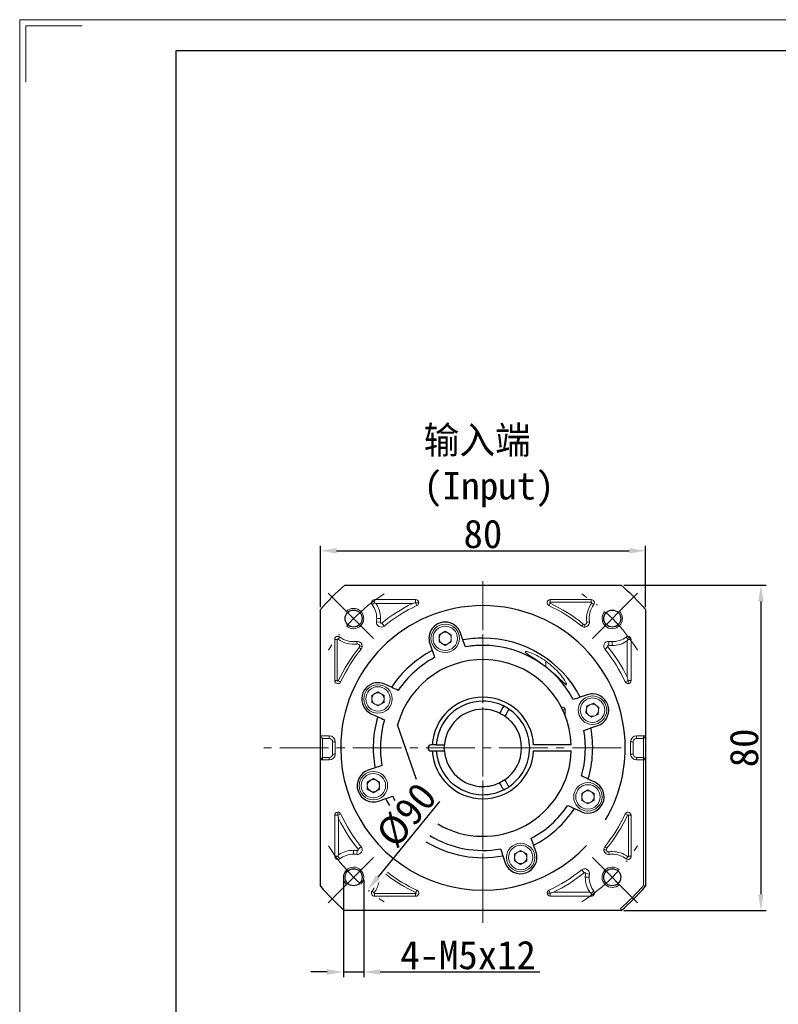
# Model space of a CAD drawing. Header units: millimetres. Extents: x 7380 to 8025, y -922 to -466.
# Tile 2 of 6: x 7380 to 7567, y -708 to -466. Entities that reach past the tile are written whole.
import ezdxf

# ---------------------------------------------------------------- set-up
doc = ezdxf.new("R2010")
doc.units = ezdxf.units.MM
doc.header["$PDSIZE"] = -5
doc.linetypes.add('ACAD_ISO10W100', pattern=[18, 12, -3, 0, -3])
doc.linetypes.add('点画线', pattern=[18, 12, -2, 2, -2])
doc.layers.get('0').update_dxf_attribs({"lineweight": 18})
doc.layers.get('Defpoints').update_dxf_attribs({"lineweight": 18})
for name, color, linetype, lineweight in [('7中心线层', 7, '点画线', 18), ('中心线层', 7, 'ACAD_ISO10W100', 0), ('图框_外框线', 7, 'Continuous', 18), ('尺寸线', 7, 'Continuous', 25), ('尺寸线层', 3, 'Continuous', 18), ('粗实线', 7, 'Continuous', 40)]:
    doc.layers.add(name, color=color, linetype=linetype, lineweight=lineweight)
doc.styles.add('工程字', font='txt')
doc.dimstyles.new('ISO-25', dxfattribs={"dimtxt": 7, "dimasz": 4, "dimexe": 1.25, "dimexo": 0.625, "dimtad": 1, "dimtxsty": '工程字', "dimcen": 2, "dimdle": 8, "dimadec": 0, "dimazin": 0, "dimtfac": 1, "dimtmove": 0, "dimatfit": 3, "dimfxl": 1, "dimarcsym": 0})

# ---------------------------------------------------------------- blocks, each defined once
blk = doc.blocks.new('*X7')
at = {"layer": 'Defpoints', "color": 0}
for p in [(7533.87, -596.64), (7453.87, -611.11), (7533.87, -611.11)]:
    blk.add_point(p, dxfattribs=at)
at = {"layer": '尺寸线层', "color": 0, "lineweight": -2}
for p, q in [((7453.87, -610.49), (7453.87, -595.39)), ((7533.87, -610.49), (7533.87, -595.39)), ((7457.87, -596.64), (7529.87, -596.64))]:
    blk.add_line(p, q, dxfattribs=at)
at = {"layer": '尺寸线层', "color": 0}
for points in [[(7457.87, -595.97), (7457.87, -597.31), (7453.87, -596.64)], [(7529.87, -597.31), (7529.87, -595.97), (7533.87, -596.64)]]:
    blk.add_solid(points, dxfattribs=at)
at = {"layer": '尺寸线层', "color": 0, "insert": (7493.87, -592.52), "char_height": 7, "attachment_point": 5, "style": '工程字'}
blk.add_mtext('\\A1;80', dxfattribs=at)
blk = doc.blocks.new('*X8')
at = {"layer": 'Defpoints', "color": 0}
for p in [(7527.88, -605.12), (7527.88, -685.12), (7562.27, -685.12)]:
    blk.add_point(p, dxfattribs=at)
at = {"layer": '尺寸线层', "color": 0, "lineweight": -2}
for p, q in [((7528.5, -605.12), (7563.52, -605.12)), ((7562.27, -609.12), (7562.27, -681.12)), ((7528.5, -685.12), (7563.52, -685.12))]:
    blk.add_line(p, q, dxfattribs=at)
at = {"layer": '尺寸线层', "color": 0}
for points in [[(7562.93, -609.12), (7561.6, -609.12), (7562.27, -605.12)], [(7561.6, -681.12), (7562.93, -681.12), (7562.27, -685.12)]]:
    blk.add_solid(points, dxfattribs=at)
at = {"layer": '尺寸线层', "color": 0, "insert": (7558.14, -645.12), "char_height": 7, "attachment_point": 5, "rotation": 90, "style": '工程字'}
blk.add_mtext('\\A1;80', dxfattribs=at)
blk = doc.blocks.new('*X9')
at = {"layer": 'Defpoints', "color": 0}
for p in [(7522.27, -610.2), (7465.48, -680.03)]:
    blk.add_point(p, dxfattribs=at)
at = {"layer": '尺寸线层', "color": 0, "lineweight": -2}
blk.add_line((7483.18, -658.27), (7468.01, -676.93), dxfattribs=at)
at = {"layer": '尺寸线层', "color": 0}
blk.add_solid([(7467.49, -676.5), (7468.52, -677.35), (7465.48, -680.03)], dxfattribs=at)
at = {"layer": '尺寸线层', "color": 0, "insert": (7475.1, -661.66), "char_height": 7, "attachment_point": 5, "rotation": 50.8805, "style": '工程字'}
blk.add_mtext('\\A1;%%C90', dxfattribs=at)
blk = doc.blocks.new('*X36')
at = {"layer": 'Defpoints', "color": 0}
for p in [(7459.55, -676.94), (7464.55, -676.94), (7464.55, -700.22)]:
    blk.add_point(p, dxfattribs=at)
at = {"layer": '尺寸线层', "color": 0, "lineweight": -2}
for p, q in [((7459.55, -677.56), (7459.55, -701.47)), ((7464.55, -677.56), (7464.55, -701.47)), ((7455.55, -700.22), (7451.55, -700.22)), ((7459.55, -700.22), (7464.55, -700.22)), ((7468.55, -700.22), (7507.87, -700.22))]:
    blk.add_line(p, q, dxfattribs=at)
at = {"layer": '尺寸线层', "color": 0}
for points in [[(7455.55, -700.89), (7455.55, -699.56), (7459.55, -700.22)], [(7468.55, -699.56), (7468.55, -700.89), (7464.55, -700.22)]]:
    blk.add_solid(points, dxfattribs=at)
at = {"layer": '尺寸线层', "color": 0, "insert": (7490.21, -696.1), "char_height": 7, "attachment_point": 5, "style": '工程字'}
blk.add_mtext('\\A1;4-M5x12', dxfattribs=at)

msp = doc.modelspace()

# ---------------------------------------------------------------- linework, layer by layer
for p, q in [((7466.9429, -618.1855), (7455.8085, -607.0511)), ((7520.8049, -618.1855), (7531.9393, -607.0511)), ((7467.2112, -609.4165), (7466.598, -609.8779)), ((7477.314, -608.649), (7467.2112, -608.649)), ((7467.2112, -609.4165), (7467.2112, -608.649)), ((7467.5628, -609.5979), (7476.5112, -609.5979)), ((7477.314, -609.4165), (7477.314, -608.649)), ((7477.314, -609.4165), (7478.0814, -609.4165)), ((7477.314, -609.4165), (7477.6369, -610.1127)), ((7510.3778, -609.5374), (7510.111, -610.1127)), ((7520.5366, -608.649), (7510.4339, -608.649)), ((7510.4339, -609.2832), (7510.4339, -608.649)), ((7510.4339, -609.2832), (7520.5366, -609.2832)), ((7520.5366, -609.2832), (7520.5366, -608.649)), ((7520.6431, -609.4966), (7521.1499, -609.8779)), ((7468.6273, -614.202), (7467.6873, -614.0726)), ((7467.7405, -613.2967), (7468.6894, -613.2967)), ((7468.9815, -614.4017), (7469.5789, -615.1389)), ((7518.5683, -614.6461), (7518.1689, -615.1389)), ((7518.904, -614.7651), (7518.904, -615.3993)), ((7519.4323, -614.1591), (7520.0606, -614.0726)), ((7483.0952, -617.3032), (7484.5952, -616.4372)), ((7483.0952, -619.0352), (7483.0952, -617.3032)), ((7484.5952, -616.4372), (7486.0952, -617.3032)), ((7486.0952, -617.3032), (7486.0952, -619.0352)), ((7457.4065, -618.4538), (7457.4065, -628.5565)), ((7458.0407, -618.4538), (7457.4065, -618.4538)), ((7458.0407, -628.5565), (7458.0407, -618.4538)), ((7458.254, -618.3473), (7458.6354, -617.8405)), ((7462.9165, -619.5581), (7462.83, -618.9299)), ((7484.5952, -619.9013), (7483.0952, -619.0352)), ((7486.0952, -619.0352), (7484.5952, -619.9013)), ((7493.8739, -619.9003), (7493.8739, -618.1165)), ((7524.7884, -619.8699), (7524.9179, -618.9299)), ((7525.6937, -618.983), (7525.6937, -619.9319)), ((7529.5739, -618.4538), (7529.1125, -617.8405)), ((7529.3925, -618.8054), (7529.3925, -627.7538)), ((7529.5739, -618.4538), (7530.3414, -618.4538)), ((7530.3414, -628.5565), (7530.3414, -618.4538)), ((7463.4036, -620.4222), (7463.8963, -620.8215)), ((7463.5226, -620.0864), (7464.1568, -620.0864)), ((7493.8739, -620.6165), (7493.8739, -622.1165)), ((7524.5887, -620.224), (7523.8516, -620.8215)), ((7509.3739, -625.1718), (7509.3739, -623.7924)), ((7458.0407, -628.5565), (7457.4065, -628.5565)), ((7458.2948, -628.6126), (7458.8701, -628.8795)), ((7529.5739, -628.5565), (7528.8777, -628.8795)), ((7529.5739, -628.5565), (7530.3414, -628.5565)), ((7529.5739, -628.5565), (7529.5739, -629.324)), ((7466.5442, -632.2059), (7468.0442, -631.3398)), ((7468.0442, -631.3398), (7469.5442, -632.2059)), ((7466.5442, -633.9379), (7466.5442, -632.2059)), ((7468.0442, -634.8039), (7466.5442, -633.9379)), ((7469.5442, -633.9379), (7468.0442, -634.8039)), ((7469.5442, -632.2059), (7469.5442, -633.9379)), ((7519.448, -634.7822), (7521.0488, -634.1208)), ((7521.0488, -634.1208), (7522.422, -635.1764)), ((7513.1888, -635.1165), (7513.4989, -635.1165)), ((7513.4998, -635.7415), (7514.1239, -635.7415)), ((7514.1239, -637.1793), (7514.1239, -635.7415)), ((7519.2204, -636.4992), (7519.448, -634.7822)), ((7520.5936, -637.5548), (7519.2204, -636.4992)), ((7522.1944, -636.8935), (7520.5936, -637.5548)), ((7522.422, -635.1764), (7522.1944, -636.8935)), ((7454.3739, -642.1502), (7453.8739, -642.1502)), ((7454.3739, -642.7938), (7453.8739, -642.295)), ((7454.3739, -642.1502), (7456.0739, -642.1502)), ((7454.3739, -642.7938), (7454.3739, -643.2925)), ((7454.3739, -642.7938), (7456.0739, -642.7938)), ((7454.3739, -643.2925), (7454.3739, -646.9405)), ((7456.0739, -642.649), (7456.0739, -642.1502)), ((7456.0739, -642.7938), (7456.0739, -642.649)), ((7456.8967, -643.6165), (7456.8967, -646.6165)), ((7456.8967, -643.6165), (7457.0414, -643.6165)), ((7457.0414, -643.6165), (7457.5402, -643.6165)), ((7457.5402, -643.6165), (7457.5402, -646.6165)), ((7530.2077, -646.6165), (7530.2077, -643.6165)), ((7530.7065, -643.6165), (7530.2077, -643.6165)), ((7530.8512, -643.6165), (7530.7065, -643.6165)), ((7530.8512, -646.6165), (7530.8512, -643.6165)), ((7531.6739, -642.1502), (7533.3739, -642.1502)), ((7531.6739, -642.649), (7531.6739, -642.1502)), ((7531.6739, -642.7938), (7531.6739, -642.649)), ((7531.6739, -642.7938), (7533.3739, -642.7938)), ((7533.3739, -642.1502), (7533.8739, -642.1502)), ((7533.3739, -642.649), (7533.3739, -642.1502)), ((7533.3739, -642.7938), (7533.8739, -642.295)), ((7533.3739, -642.7938), (7533.3739, -642.649)), ((7533.3739, -643.2925), (7533.3739, -642.7938)), ((7533.3739, -646.9405), (7533.3739, -643.2925)), ((7454.3739, -647.4392), (7453.8739, -647.938)), ((7454.3739, -648.0828), (7453.8739, -648.0828)), ((7454.3739, -646.9405), (7454.3739, -647.4392)), ((7456.0739, -647.4392), (7454.3739, -647.4392)), ((7454.3739, -647.4392), (7454.3739, -647.584)), ((7454.3739, -647.584), (7454.3739, -648.0828)), ((7456.0739, -648.0828), (7454.3739, -648.0828)), ((7456.0739, -647.4392), (7456.0739, -647.584)), ((7456.0739, -647.584), (7456.0739, -648.0828)), ((7456.8967, -646.6165), (7457.0414, -646.6165)), ((7457.0414, -646.6165), (7457.5402, -646.6165)), ((7530.7065, -646.6165), (7530.2077, -646.6165)), ((7530.8512, -646.6165), (7530.7065, -646.6165)), ((7531.6739, -647.4392), (7531.6739, -647.584)), ((7533.3739, -647.4392), (7531.6739, -647.4392)), ((7531.6739, -647.584), (7531.6739, -648.0828)), ((7533.3739, -648.0828), (7531.6739, -648.0828)), ((7533.3739, -647.4392), (7533.3739, -646.9405)), ((7533.3739, -647.4392), (7533.8739, -647.938)), ((7533.3739, -647.584), (7533.3739, -647.4392)), ((7533.3739, -648.0828), (7533.3739, -647.584)), ((7533.3739, -678.9359), (7533.3739, -648.0828)), ((7533.3739, -648.0828), (7533.8739, -648.0828)), ((7465.4267, -653.5292), (7466.9267, -652.6631)), ((7465.4267, -655.2612), (7465.4267, -653.5292)), ((7466.9267, -652.6631), (7468.4267, -653.5292)), ((7468.4267, -653.5292), (7468.4267, -655.2612)), ((7466.9267, -656.1272), (7465.4267, -655.2612)), ((7468.4267, -655.2612), (7466.9267, -656.1272)), ((7518.2037, -656.2951), (7519.7037, -655.4291)), ((7519.7037, -655.4291), (7521.2037, -656.2951)), ((7518.2037, -658.0271), (7518.2037, -656.2951)), ((7519.7037, -658.8932), (7518.2037, -658.0271)), ((7521.2037, -658.0271), (7519.7037, -658.8932)), ((7521.2037, -656.2951), (7521.2037, -658.0271)), ((7458.1739, -661.6765), (7458.1739, -660.909)), ((7457.4065, -661.6765), (7457.4065, -671.7792)), ((7458.1739, -661.6765), (7457.4065, -661.6765)), ((7458.1739, -661.6765), (7458.8701, -661.3535)), ((7458.3553, -671.4276), (7458.3553, -662.4792)), ((7529.453, -661.6204), (7528.8777, -661.3535)), ((7529.7072, -661.6765), (7530.3414, -661.6765)), ((7529.7072, -661.6765), (7529.7072, -671.7792)), ((7530.3414, -671.7792), (7530.3414, -661.6765)), ((7493.8739, -669.6165), (7493.8739, -668.1165)), ((7462.0541, -671.25), (7462.0541, -670.3011)), ((7462.9595, -670.3631), (7462.83, -671.3031)), ((7463.1591, -670.009), (7463.8963, -669.4115)), ((7501.6526, -671.1978), (7503.1526, -670.3317)), ((7503.1526, -670.3317), (7504.6526, -671.1978)), ((7524.2253, -670.1466), (7523.5911, -670.1466)), ((7524.3443, -669.8108), (7523.8516, -669.4115)), ((7524.8313, -670.6749), (7524.9179, -671.3031)), ((7466.9429, -672.0475), (7455.8085, -683.1819)), ((7458.1739, -671.7792), (7457.4065, -671.7792)), ((7458.1739, -671.7792), (7458.6354, -672.3925)), ((7501.6526, -672.9298), (7501.6526, -671.1978)), ((7503.1526, -673.7958), (7501.6526, -672.9298)), ((7504.6526, -672.9298), (7503.1526, -673.7958)), ((7504.6526, -671.1978), (7504.6526, -672.9298)), ((7520.8049, -672.0475), (7531.9393, -683.1819)), ((7529.4938, -671.8857), (7529.1125, -672.3925)), ((7529.7072, -671.7792), (7530.3414, -671.7792)), ((7518.7664, -675.8313), (7518.1689, -675.0941)), ((7520.0074, -676.9363), (7519.0585, -676.9363)), ((7519.1206, -676.031), (7520.0606, -676.1604)), ((7467.1048, -680.7364), (7466.598, -680.3551)), ((7477.37, -680.6956), (7477.6369, -680.1203)), ((7510.4339, -680.8165), (7510.111, -680.1203)), ((7520.5366, -680.8165), (7521.1499, -680.3551)), ((7467.2112, -680.9498), (7467.2112, -681.584)), ((7477.314, -680.9498), (7467.2112, -680.9498)), ((7467.2112, -681.584), (7477.314, -681.584)), ((7477.314, -680.9498), (7477.314, -681.584)), ((7510.4339, -680.8165), (7509.6664, -680.8165)), ((7510.4339, -680.8165), (7510.4339, -681.584)), ((7510.4339, -681.584), (7520.5366, -681.584)), ((7520.1851, -680.6351), (7511.2367, -680.6351)), ((7520.5366, -680.8165), (7520.5366, -681.584))]:
    msp.add_line(p, q)
for centre, radius, start, end in [((7467.2112, -609.4165), 0.7675, 90, 216.957666), ((7462.0541, -613.2967), 5.6863, 0, 36.957666), ((7462.0541, -613.2967), 6.6352, 0, 33.879326), ((7493.8739, -645.1165), 39.5352, 116.051014, 129.022628), ((7493.8739, -645.1165), 38.5863, 114.884934, 129.022628), ((7477.314, -609.4165), 0.7675, 0, 90), ((7477.314, -609.4165), 0.7675, 294.884935, 360), ((7510.4339, -609.4165), 0.7675, 90, 245.115065), ((7493.8739, -645.1165), 38.5863, 50.977372, 65.115066), ((7493.8739, -645.1165), 39.2206, 50.977372, 65.115066), ((7525.6937, -613.2967), 6.3206, 143.042334, 187.842188), ((7525.6937, -613.2967), 5.6863, 143.042334, 187.842188), ((7520.5366, -609.4165), 0.7675, 323.042334, 90), ((7462.0541, -613.2967), 2.5, 226.591754, 135), ((7525.6937, -613.2967), 2.5, 136.591754, 45), ((7468.8438, -614.2319), 1.1675, 172.157812, 309.022628), ((7462.0541, -613.2967), 5.6863, 352.157812, 360), ((7462.0541, -613.2967), 6.6352, 352.157812, 0), ((7484.5952, -618.1692), 3.5, 90, 270), ((7484.5952, -618.1692), 3.5, 270, 90), ((7518.904, -614.2319), 0.5333, 230.977372, 270), ((7518.904, -614.2319), 1.1675, 270, 7.842188), ((7518.904, -614.2319), 0.5333, 270, 7.842188), ((7484.5952, -618.1692), 3, 90, 270), ((7484.5952, -618.1692), 1.5, 120, 180), ((7484.5952, -618.1692), 1.5, 90, 120), ((7484.5952, -618.1692), 3, 270, 90), ((7484.5952, -618.1692), 1.5, 60, 90), ((7484.5952, -618.1692), 1.5, 0, 60), ((7518.904, -614.2319), 1.1675, 230.977372, 270), ((7458.1739, -618.4538), 0.7675, 90, 180), ((7458.1739, -618.4538), 0.7675, 53.042334, 90), ((7462.0541, -613.2967), 6.3206, 233.042334, 277.842188), ((7462.0541, -613.2967), 5.6863, 233.042334, 277.842188), ((7462.9893, -620.0864), 1.1675, 90, 97.842188), ((7462.9893, -620.0864), 0.5333, 90, 97.842188), ((7462.9893, -620.0864), 1.1675, 0, 90), ((7462.9893, -620.0864), 0.5333, 0, 90), ((7484.5952, -618.1692), 1.5, 180, 240), ((7484.5952, -618.1692), 1.5, 240, 270), ((7484.5952, -618.1692), 1.5, 270, 300), ((7484.5952, -618.1692), 1.5, 300, 360), ((7524.7586, -620.0864), 1.1675, 90, 219.022628), ((7524.7586, -620.0864), 1.1675, 82.157812, 90), ((7525.6937, -613.2967), 6.6352, 262.157812, 270), ((7525.6937, -613.2967), 5.6863, 262.157812, 270), ((7525.6937, -613.2967), 5.6863, 270, 306.957666), ((7525.6937, -613.2967), 6.6352, 270, 303.879326), ((7529.5739, -618.4538), 0.7675, 90, 126.957666), ((7529.5739, -618.4538), 0.7675, 0, 90), ((7493.8739, -645.1165), 39.2206, 140.977372, 155.115066), ((7493.8739, -645.1165), 38.5863, 140.977372, 155.115066), ((7462.9893, -620.0864), 0.5333, 320.977372, 0), ((7462.9893, -620.0864), 1.1675, 320.977372, 0), ((7493.8739, -645.1165), 38.5863, 24.884934, 39.022628), ((7493.8739, -645.1165), 39.5352, 26.051014, 39.022628), ((7458.1739, -628.5565), 0.7675, 180, 335.115065), ((7468.0442, -633.0719), 3.5, 90, 270), ((7468.0442, -633.0719), 3.5, 270, 90), ((7529.5739, -628.5565), 0.7675, 204.884935, 270), ((7529.5739, -628.5565), 0.7675, 270, 0), ((7468.0442, -633.0719), 3, 90, 270), ((7468.0442, -633.0719), 1.5, 120, 180), ((7468.0442, -633.0719), 1.5, 90, 120), ((7468.0442, -633.0719), 3, 270, 90), ((7468.0442, -633.0719), 1.5, 60, 90), ((7468.0442, -633.0719), 1.5, 0, 60), ((7468.0442, -633.0719), 1.5, 180, 240), ((7468.0442, -633.0719), 1.5, 240, 270), ((7468.0442, -633.0719), 1.5, 270, 300), ((7468.0442, -633.0719), 1.5, 300, 0), ((7520.8212, -635.8378), 3.5, 22.448281, 202.448281), ((7520.8212, -635.8378), 3, 22.448281, 202.448281), ((7520.8212, -635.8378), 1.5, 112.448281, 172.448281), ((7520.8212, -635.8378), 1.5, 52.448281, 112.448281), ((7513.4989, -635.7415), 0.625, 0, 90), ((7520.8212, -635.8378), 3.5, 202.448281, 22.448281), ((7520.8212, -635.8378), 3, 202.448281, 22.448281), ((7520.8212, -635.8378), 1.5, 172.448281, 202.448281), ((7520.8212, -635.8378), 1.5, 202.448281, 232.448281), ((7520.8212, -635.8378), 1.5, 292.448281, 352.448281), ((7520.8212, -635.8378), 1.5, 22.448281, 52.448281), ((7520.8212, -635.8378), 1.5, 352.448281, 22.448281), ((7520.8212, -635.8378), 1.5, 232.448281, 292.448281), ((7456.0739, -643.6165), 1.4663, 0, 90), ((7456.0739, -643.6165), 0.8227, 0, 90), ((7531.6739, -643.6165), 1.4663, 90, 180), ((7531.6739, -643.6165), 0.8227, 90, 180), ((7456.0739, -646.6165), 0.8227, 270, 360), ((7456.0739, -646.6165), 1.4663, 270, 360), ((7531.6739, -646.6165), 1.4663, 180, 270), ((7531.6739, -646.6165), 0.8227, 180, 270), ((7466.9267, -654.3952), 3.5, 90, 270), ((7466.9267, -654.3952), 3, 90, 270), ((7466.9267, -654.3952), 3.5, 270, 90), ((7466.9267, -654.3952), 3, 270, 90), ((7466.9267, -654.3952), 1.5, 120, 180), ((7466.9267, -654.3952), 1.5, 90, 120), ((7466.9267, -654.3952), 1.5, 60, 90), ((7466.9267, -654.3952), 1.5, 0, 60), ((7519.7037, -657.1611), 3.5, 90, 270), ((7519.7037, -657.1611), 3.5, 270, 90), ((7466.9267, -654.3952), 1.5, 180, 240), ((7466.9267, -654.3952), 1.5, 240, 270), ((7466.9267, -654.3952), 1.5, 270, 300), ((7466.9267, -654.3952), 1.5, 300, 360), ((7519.7037, -657.1611), 3, 90, 270), ((7519.7037, -657.1611), 1.5, 120, 180), ((7519.7037, -657.1611), 1.5, 90, 120), ((7519.7037, -657.1611), 3, 270, 90), ((7519.7037, -657.1611), 1.5, 60, 90), ((7519.7037, -657.1611), 1.5, 0, 60), ((7519.7037, -657.1611), 1.5, 180, 240), ((7519.7037, -657.1611), 1.5, 240, 270), ((7519.7037, -657.1611), 1.5, 270, 300), ((7519.7037, -657.1611), 1.5, 300, 0), ((7458.1739, -661.6765), 0.7675, 90, 180), ((7458.1739, -661.6765), 0.7675, 24.884935, 90), ((7529.5739, -661.6765), 0.7675, 90, 155.115065), ((7529.5739, -661.6765), 0.7675, 0, 90), ((7493.8739, -645.1165), 39.5352, 206.051014, 219.022628), ((7493.8739, -645.1165), 38.5863, 204.884934, 219.022628), ((7493.8739, -645.1165), 38.5863, 320.977372, 335.115066), ((7493.8739, -645.1165), 39.2206, 320.977372, 335.115066), ((7462.0541, -676.9363), 6.6352, 90, 123.879326), ((7462.0541, -676.9363), 6.6352, 82.157812, 90), ((7462.9893, -670.1466), 1.1675, 262.157812, 39.022628), ((7503.1526, -672.0638), 3.5, 90, 270), ((7503.1526, -672.0638), 3, 90, 270), ((7503.1526, -672.0638), 1.5, 120, 180), ((7503.1526, -672.0638), 1.5, 90, 120), ((7503.1526, -672.0638), 3.5, 270, 90), ((7503.1526, -672.0638), 3, 270, 90), ((7503.1526, -672.0638), 1.5, 60, 90), ((7503.1526, -672.0638), 1.5, 0, 60), ((7524.7586, -670.1466), 1.1675, 140.977372, 180), ((7524.7586, -670.1466), 1.1675, 180, 277.842188), ((7524.7586, -670.1466), 0.5333, 140.977372, 180), ((7524.7586, -670.1466), 0.5333, 180, 270), ((7524.7586, -670.1466), 0.5333, 270, 277.842188), ((7525.6937, -676.9363), 6.3206, 90, 97.842188), ((7525.6937, -676.9363), 6.3206, 53.042334, 90), ((7458.1739, -671.7792), 0.7675, 180, 306.957666), ((7462.0541, -676.9363), 5.6863, 90, 126.957666), ((7462.0541, -676.9363), 5.6863, 82.157812, 90), ((7503.1526, -672.0638), 1.5, 180, 240), ((7503.1526, -672.0638), 1.5, 300, 360), ((7525.6937, -676.9363), 5.6863, 90, 97.842188), ((7525.6937, -676.9363), 5.6863, 53.042334, 90), ((7529.5739, -671.7792), 0.7675, 233.042334, 360), ((7462.0541, -676.9363), 2.5, 316.591754, 225), ((7503.1526, -672.0638), 1.5, 240, 270), ((7503.1526, -672.0638), 1.5, 270, 300), ((7493.8739, -645.1165), 38.5863, 294.884934, 309.022628), ((7518.904, -676.0011), 1.1675, 90, 129.022628), ((7518.904, -676.0011), 1.1675, 352.157812, 90), ((7525.6937, -676.9363), 2.5, 46.591754, 315), ((7493.8739, -645.1165), 39.2206, 232.404245, 245.115066), ((7493.8739, -645.1165), 38.5863, 232.450656, 245.115066), ((7493.8739, -645.1165), 39.5352, 296.051014, 309.022628), ((7525.6937, -676.9363), 6.6352, 172.157812, 180), ((7525.6937, -676.9363), 6.6352, 180, 213.879326), ((7525.6937, -676.9363), 5.6863, 172.157812, 180), ((7525.6937, -676.9363), 5.6863, 180, 216.957666), ((7467.2112, -680.8165), 0.7675, 143.042334, 270), ((7462.0541, -676.9363), 5.6863, 323.042334, 333.218345), ((7462.0541, -676.9363), 6.3206, 323.042334, 348.620522), ((7477.314, -680.8165), 0.7675, 270, 65.115065), ((7510.4339, -680.8165), 0.7675, 114.884935, 180), ((7520.5366, -680.8165), 0.7675, 270, 36.957666), ((7493.8739, -645.1165), 52, 310.569697, 319.430303), ((7510.4339, -680.8165), 0.7675, 180, 270)]:
    msp.add_arc(centre, radius, start, end)
for points in [[(7467.5628, -609.5979), (7467.4493, -609.5374), (7467.3323, -609.4769), (7467.2112, -609.4165)], [(7476.5112, -609.5979), (7476.7731, -609.5373), (7477.0405, -609.4768), (7477.314, -609.4165)], [(7520.5366, -609.2832), (7520.587, -609.3025), (7520.6878, -609.3411), (7520.658, -609.4448), (7520.6431, -609.4966)], [(7529.3925, -618.8054), (7529.453, -618.6918), (7529.5135, -618.5749), (7529.5739, -618.4538)], [(7529.3925, -627.7538), (7529.4531, -628.0157), (7529.5136, -628.283), (7529.5739, -628.5565)], [(7458.3553, -662.4792), (7458.2948, -662.2173), (7458.2343, -661.95), (7458.1739, -661.6765)], [(7458.3553, -671.4276), (7458.2948, -671.5412), (7458.2344, -671.6581), (7458.1739, -671.7792)], [(7529.7072, -671.7792), (7529.6879, -671.8296), (7529.6494, -671.9303), (7529.5457, -671.9006), (7529.4938, -671.8857)], [(7533.8739, -679.1202), (7533.7072, -679.0589), (7533.5406, -678.9975), (7533.3739, -678.9359)], [(7467.2112, -680.9498), (7467.1609, -680.9305), (7467.0601, -680.8919), (7467.0899, -680.7882), (7467.1048, -680.7364)], [(7511.2367, -680.6351), (7510.9747, -680.6957), (7510.7074, -680.7562), (7510.4339, -680.8165)], [(7520.1851, -680.6351), (7520.2986, -680.6956), (7520.4155, -680.7561), (7520.5366, -680.8165)], [(7527.6933, -684.6165), (7527.7549, -684.7831), (7527.8163, -684.9498), (7527.8776, -685.1165)]]:
    msp.add_open_spline(points, degree=3)
for points, knots in [([(7510.3778, -609.5374), (7510.3519, -609.5171), (7510.3048, -609.48), (7510.2979, -609.3865), (7510.3435, -609.3045), (7510.4019, -609.2908), (7510.4339, -609.2832)], [0, 0, 0, 0, 0.097036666, 0.176717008, 0.256380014, 0.353434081, 0.353434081, 0.353434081, 0.353434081]), ([(7468.9815, -614.4017), (7468.9399, -614.4235), (7468.8622, -614.4644), (7468.7321, -614.4301), (7468.6354, -614.3366), (7468.6301, -614.2489), (7468.6273, -614.202)], [0, 0, 0, 0, 0.137820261, 0.257837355, 0.377826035, 0.515674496, 0.515674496, 0.515674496, 0.515674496]), ([(7458.0407, -618.4538), (7458.0578, -618.4059), (7458.0824, -618.3371), (7458.1836, -618.3133), (7458.2281, -618.3348), (7458.254, -618.3473)], [0, 0, 0, 0, 0.141293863, 0.202588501, 0.28799469, 0.28799469, 0.28799469, 0.28799469]), ([(7524.5887, -620.224), (7524.5671, -620.1826), (7524.5265, -620.1049), (7524.5671, -619.9393), (7524.6964, -619.862), (7524.7785, -619.869), (7524.7884, -619.8699)], [0, 0, 0, 0, 0.139210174, 0.260437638, 0.48344913, 0.5141027, 0.5141027, 0.5141027, 0.5141027]), ([(7509.3739, -623.7925), (7508.1885, -622.9308), (7506.8806, -622.2151), (7504.856, -621.4061), (7504.2261, -621.3221), (7504.328, -621.7102), (7505.0301, -622.1686), (7506.991, -623.4471), (7508.2163, -624.2722), (7509.3739, -625.1718)], [0, 0, 0, 0, 2.99215566, 2.99215566, 5.98431132, 5.98431132, 8.97646698, 8.97646698, 11.96862265, 11.96862265, 11.96862265, 11.96862265]), ([(7509.3739, -625.1718), (7510.6573, -626.1692), (7511.8455, -627.2466), (7513.2938, -628.6521), (7513.7303, -629.0922), (7514.3468, -629.6365), (7514.5081, -629.7032), (7514.4257, -629.3132), (7514.2086, -628.9044), (7513.5981, -627.9719), (7513.2097, -627.4525), (7511.8428, -625.846), (7510.6905, -624.7495), (7509.3739, -623.7925)], [0, 0, 0, 0, 3.64063167, 3.64063167, 5.4609475, 5.4609475, 7.28126333, 7.28126333, 9.10157916, 9.10157916, 10.921895, 10.921895, 14.56252666, 14.56252666, 14.56252666, 14.56252666]), ([(7458.2948, -628.6126), (7458.2745, -628.6385), (7458.2375, -628.6856), (7458.1439, -628.6925), (7458.062, -628.6469), (7458.0482, -628.5886), (7458.0407, -628.5565)], [0, 0, 0, 0, 0.097036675, 0.176717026, 0.256377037, 0.353434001, 0.353434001, 0.353434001, 0.353434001]), ([(7529.453, -661.6204), (7529.4899, -661.5839), (7529.55, -661.5242), (7529.6797, -661.5725), (7529.6974, -661.6396), (7529.7072, -661.6765)], [0, 0, 0, 0, 0.144997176, 0.236848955, 0.348988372, 0.348988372, 0.348988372, 0.348988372]), ([(7463.1591, -670.009), (7463.181, -670.0505), (7463.2218, -670.1282), (7463.1875, -670.2583), (7463.094, -670.355), (7463.0063, -670.3603), (7462.9595, -670.3631)], [0, 0, 0, 0, 0.137820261, 0.257837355, 0.377826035, 0.515674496, 0.515674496, 0.515674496, 0.515674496]), ([(7518.7664, -675.8313), (7518.8107, -675.8084), (7518.9064, -675.7591), (7519.0939, -675.8389), (7519.1113, -675.9645), (7519.1206, -676.031)], [0, 0, 0, 0, 0.14803036, 0.319280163, 0.51218696, 0.51218696, 0.51218696, 0.51218696]), ([(7477.37, -680.6956), (7477.3959, -680.7159), (7477.4431, -680.753), (7477.45, -680.8465), (7477.4043, -680.9285), (7477.346, -680.9422), (7477.314, -680.9498)], [0, 0, 0, 0, 0.097036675, 0.176717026, 0.256377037, 0.353434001, 0.353434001, 0.353434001, 0.353434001])]:
    msp.add_open_spline(points, degree=3, knots=knots)
at = {"layer": '7中心线层'}
for p, q in [((7493.8739, -688.1324), (7493.8739, -602.6927)), ((7493.8739, -683.1165), (7493.8739, -607.1165)), ((7527.8739, -645.1165), (7439.9604, -645.1165))]:
    msp.add_line(p, q, dxfattribs=at)
at = {"layer": '中心线层'}
for start, end in [(122.715563, 147.654896), (32.345104, 57.284437), (212.345104, 237.284437), (302.715563, 327.654896)]:
    msp.add_arc((7493.8739, -645.1165), 45, start, end, dxfattribs=at)
at = {"layer": '图框_外框线', "color": 3}
msp.add_lwpolyline([(7379.9037, -922.0598), (8024.8272, -922.0598), (8024.8272, -466.0067), (7379.9037, -466.0067)], close=True, dxfattribs=at)
msp.add_lwpolyline([(7381.4392, -481.362), (7381.4392, -467.5422), (7395.259, -467.5422)], dxfattribs=at)
at = {"layer": '图框_外框线', "color": 3, "lineweight": 25}
msp.add_lwpolyline([(7418.292, -914.3821), (8017.1495, -914.3821), (8017.1495, -473.6844), (7418.292, -473.6844)], close=True, dxfattribs=at)
at = {"layer": '粗实线', "linetype": 'Continuous', "lineweight": 30}
for p, q in [((7459.8703, -605.1165), (7527.8776, -605.1165)), ((7453.8739, -642.1502), (7453.8739, -611.1128)), ((7533.8739, -611.1128), (7533.8739, -642.1502)), ((7488.9627, -618.5669), (7488.3773, -616.8669)), ((7480.8132, -619.4715), (7481.3985, -621.1715)), ((7471.3641, -630.2065), (7469.7346, -629.4466)), ((7519.5189, -632.0557), (7517.819, -632.6411)), ((7466.3537, -636.6971), (7467.9832, -637.457)), ((7498.7116, -635.2374), (7498.2491, -636.0385)), ((7500.0107, -635.9874), (7499.5482, -636.7885)), ((7477.5481, -652.9204), (7472.883, -639.4204)), ((7520.4235, -640.2052), (7522.1235, -639.6199)), ((7453.8739, -642.295), (7453.8739, -642.1502)), ((7453.8739, -643.2925), (7453.8739, -642.295)), ((7453.8739, -646.9405), (7453.8739, -643.2925)), ((7533.8739, -642.1502), (7533.8739, -642.295)), ((7533.8739, -642.295), (7533.8739, -643.2925)), ((7533.8739, -643.2925), (7533.8739, -646.9405)), ((7481.3965, -644.3665), (7481.1239, -644.3665)), ((7481.1239, -645.8665), (7481.3965, -645.8665)), ((7482.8995, -644.3665), (7483.8245, -644.3665)), ((7482.8995, -645.8665), (7483.8245, -645.8665)), ((7515.611, -644.3665), (7506.3514, -644.3665)), ((7506.3514, -645.8665), (7515.611, -645.8665)), ((7453.8739, -647.938), (7453.8739, -646.9405)), ((7453.8739, -648.0828), (7453.8739, -647.938)), ((7453.8739, -679.1202), (7453.8739, -648.0828)), ((7533.8739, -646.9405), (7533.8739, -647.938)), ((7533.8739, -647.938), (7533.8739, -648.0828)), ((7533.8739, -648.0828), (7533.8739, -679.1202)), ((7467.3244, -650.0278), (7465.6244, -650.6131)), ((7500.0107, -654.2456), (7499.5482, -653.4445)), ((7521.3942, -653.5359), (7519.7647, -652.776)), ((7498.7116, -654.9956), (7498.2491, -654.1945)), ((7468.2289, -658.1773), (7469.9289, -657.5919)), ((7516.3837, -660.0265), (7518.0132, -660.7864)), ((7506.9347, -670.7615), (7506.3493, -669.0615)), ((7498.7852, -671.6661), (7499.3705, -673.3661)), ((7527.8776, -685.1165), (7459.8703, -685.1165))]:
    msp.add_line(p, q, dxfattribs=at)
at = {"layer": '粗实线', "lineweight": 30}
for centre in [(7462.0541, -613.2967), (7525.6937, -613.2967), (7462.0541, -676.9363), (7525.6937, -676.9363)]:
    msp.add_circle(centre, 2.1, dxfattribs=at)
at = {"layer": '粗实线', "linetype": 'Continuous', "lineweight": 30}
for centre, radius, start, end in [((7493.8739, -645.1165), 52.5, 130.367594, 139.632406), ((7493.8739, -645.1165), 52.5, 40.367594, 49.632406), ((7493.8739, -645.1165), 35, 0, 180), ((7484.5952, -618.1692), 4, 90, 199), ((7484.5952, -618.1692), 4, 19, 90), ((7493.8739, -645.1165), 27, 90, 100.480376), ((7493.8739, -645.1165), 25.2162, 28.127274, 99.872726), ((7493.8739, -645.1165), 25.2162, 90, 99.872726), ((7493.8739, -645.1165), 27, 27.519624, 90), ((7493.8739, -645.1165), 27, 117.519624, 146.480376), ((7493.8739, -645.1165), 21.75, 1.976108, 164.817912), ((7493.8739, -645.1165), 25.2162, 118.127274, 145.872726), ((7468.0442, -633.0719), 4, 90, 245), ((7468.0442, -633.0719), 4, 65, 90), ((7520.8212, -635.8378), 4, 90, 109), ((7520.8212, -635.8378), 4, 289, 90), ((7493.8739, -645.1165), 12.5, 3.439813, 176.560187), ((7493.8739, -645.1165), 11.5, 90, 176.260665), ((7493.8739, -645.1165), 11.5, 63.739335, 90), ((7493.8739, -645.1165), 9.5, 90, 175.471937), ((7493.8739, -645.1165), 9.5, 64.528063, 90), ((7493.8739, -645.1165), 11.5, 55.805735, 63.741718), ((7493.8739, -645.1165), 11.5, 303.739335, 56.260665), ((7493.8739, -645.1165), 27, 163.519624, 190.480376), ((7493.8739, -645.1165), 25.2162, 164.127274, 189.872726), ((7493.8739, -645.1165), 9.5, 304.528063, 55.471937), ((7493.8739, -645.1165), 25.2162, 344.127274, 9.872726), ((7493.8739, -645.1165), 27, 343.519624, 10.480376), ((7493.8739, -645.1165), 35, 180, 316.678048), ((7481.1239, -645.1165), 0.75, 90, 270), ((7493.8739, -645.1165), 12.5, 183.439813, 356.560187), ((7493.8739, -645.1165), 11.5, 183.739335, 270), ((7493.8739, -645.1165), 21.75, 239.288039, 358.023892), ((7493.8739, -645.1165), 9.5, 184.528063, 270), ((7493.8739, -645.1165), 35, 329.609224, 0), ((7466.9267, -654.3952), 4, 109, 289), ((7493.8739, -645.1165), 9.5, 270, 295.471937), ((7519.7037, -657.1611), 4, 245, 65), ((7493.8739, -645.1165), 11.5, 270, 296.260665), ((7493.8739, -645.1165), 11.5, 296.371504, 303.202272), ((7493.8739, -645.1165), 27, 207.519624, 211.704168), ((7493.8739, -645.1165), 25.2162, 208.127274, 210.829749), ((7493.8739, -645.1165), 25.2162, 298.127274, 325.872726), ((7493.8739, -645.1165), 27, 297.519624, 326.480376), ((7493.8739, -645.1165), 27, 238.674753, 280.480376), ((7493.8739, -645.1165), 25.2162, 238.854452, 279.872726), ((7503.1526, -672.0638), 4, 199, 19), ((7493.8739, -645.1165), 52.5, 220.367594, 229.632406), ((7493.8739, -645.1165), 52.5, 310.367594, 319.632406)]:
    msp.add_arc(centre, radius, start, end, dxfattribs=at)
for points in [[(7489.5504, -620.2737), (7489.3543, -619.7043), (7489.1584, -619.1354), (7488.9627, -618.5669)], [(7481.3985, -621.1715), (7481.5943, -621.74), (7481.7901, -622.3088), (7481.9862, -622.8783)], [(7473.0001, -630.9694), (7472.4543, -630.7149), (7471.909, -630.4606), (7471.3641, -630.2065)], [(7517.819, -632.6411), (7517.2505, -632.8368), (7516.6816, -633.0327), (7516.1122, -633.2288)], [(7498.2491, -636.0385), (7498.1526, -636.2056), (7498.0561, -636.3728), (7497.9596, -636.5399)], [(7498.9622, -634.8034), (7498.8787, -634.9481), (7498.7951, -635.0927), (7498.7116, -635.2374)], [(7499.5482, -636.7885), (7499.4517, -636.9556), (7499.3551, -637.1228), (7499.2586, -637.2899)], [(7500.2612, -635.5534), (7500.1777, -635.6981), (7500.0942, -635.8427), (7500.0107, -635.9874)], [(7467.9832, -637.457), (7468.5281, -637.711), (7469.0734, -637.9653), (7469.6192, -638.2198)], [(7518.7167, -640.7929), (7519.2861, -640.5969), (7519.855, -640.401), (7520.4235, -640.2052)], [(7482.3984, -644.3665), (7482.5654, -644.3665), (7482.7325, -644.3665), (7482.8995, -644.3665)], [(7482.3984, -645.8665), (7482.5654, -645.8665), (7482.7325, -645.8665), (7482.8995, -645.8665)], [(7483.8245, -644.3665), (7484.0175, -644.3665), (7484.2105, -644.3665), (7484.4036, -644.3665)], [(7483.8245, -645.8665), (7484.0175, -645.8665), (7484.2105, -645.8665), (7484.4036, -645.8665)], [(7484.4036, -645.8665), (7484.3641, -645.3683), (7484.3641, -644.8647), (7484.4036, -644.3665)], [(7469.0311, -649.4401), (7468.4617, -649.6361), (7467.8928, -649.832), (7467.3244, -650.0278)], [(7499.2586, -652.9431), (7498.8469, -653.2263), (7498.4108, -653.4781), (7497.9596, -653.6931)], [(7498.2491, -654.1945), (7498.1526, -654.0274), (7498.0561, -653.8602), (7497.9596, -653.6931)], [(7499.5482, -653.4445), (7499.4517, -653.2774), (7499.3551, -653.1102), (7499.2586, -652.9431)], [(7519.7647, -652.776), (7519.2198, -652.522), (7518.6745, -652.2677), (7518.1287, -652.0132)], [(7498.9622, -655.4296), (7498.8787, -655.2849), (7498.7951, -655.1403), (7498.7116, -654.9956)], [(7500.2612, -654.6796), (7500.1777, -654.5349), (7500.0942, -654.3903), (7500.0107, -654.2456)], [(7469.9289, -657.5919), (7470.4974, -657.3962), (7471.0663, -657.2003), (7471.6357, -657.0042)], [(7514.7477, -659.2636), (7515.2935, -659.5181), (7515.8388, -659.7724), (7516.3837, -660.0265)], [(7506.3493, -669.0615), (7506.1536, -668.493), (7505.9577, -667.9241), (7505.7617, -667.3547)], [(7498.1975, -669.9593), (7498.3936, -670.5287), (7498.5895, -671.0976), (7498.7852, -671.6661)]]:
    msp.add_open_spline(points, degree=3, dxfattribs=at)
for points, knots in [([(7497.9596, -636.5399), (7498.1849, -636.6473), (7498.4058, -636.7634), (7498.8389, -637.0133), (7499.051, -637.1471), (7499.2586, -637.2899)], [0, 0, 0, 0, 0.75073255, 0.75073255, 1.5014651, 1.5014651, 1.5014651, 1.5014651]), ([(7482.4007, -644.3665), (7482.3961, -644.3665), (7482.3791, -644.3665), (7482.3051, -644.3665), (7482.2494, -644.3665), (7482.1098, -644.3665), (7482.0239, -644.3665), (7481.8341, -644.3665), (7481.7275, -644.3665), (7481.5457, -644.3665), (7481.4708, -644.3665), (7481.3965, -644.3665)], [0, 0, 0, 0, 0.2153145, 0.2153145, 0.43061543, 0.43061543, 0.64613119, 0.64613119, 0.86208021, 0.86208021, 1.00426253, 1.00426253, 1.00426253, 1.00426253]), ([(7481.3965, -645.8665), (7481.5087, -645.8665), (7481.6226, -645.8665), (7481.8345, -645.8665), (7481.9356, -645.8665), (7482.1109, -645.8665), (7482.1876, -645.8665), (7482.3063, -645.8665), (7482.35, -645.8665), (7482.3898, -645.8665), (7482.403, -645.8665), (7482.3979, -645.8665)], [0, 0, 0, 0, 0.21575748, 0.21575748, 0.43152387, 0.43152387, 0.64714182, 0.64714182, 0.86236244, 0.86236244, 1.00142215, 1.00142215, 1.00142215, 1.00142215])]:
    msp.add_open_spline(points, degree=3, knots=knots, dxfattribs=at)

# ---------------------------------------------------------------- texts
at = {"layer": '尺寸线', "color": 0, "linetype": 'ByBlock', "insert": (7479.2892, -566.0144), "char_height": 6.75, "width": 50.697754, "attachment_point": 1, "style": '工程字'}
msp.add_mtext('输入端(Input)', dxfattribs=at)

# ---------------------------------------------------------------- dimensions: what is measured, and where the dimension line sits
at = {"layer": '尺寸线层'}
dim = msp.add_linear_dim(base=(7533.8739, -596.6404), p1=(7453.8739, -611.1128), p2=(7533.8739, -611.1128), dimstyle='ISO-25', override={"dimsah": 1, "dimtolj": 1, "dimtzin": 8}, dxfattribs=at)
dim.commit()
dim.dimension.update_dxf_attribs({"geometry": '*X7', "text_midpoint": (7493.8739, -592.5154)})
dim = msp.add_linear_dim(base=(7562.2663, -685.1165), p1=(7527.8776, -605.1165), p2=(7527.8776, -685.1165), angle=90, dimstyle='ISO-25', override={"dimsah": 1, "dimtolj": 1, "dimtzin": 8}, dxfattribs=at)
dim.commit()
dim.dimension.update_dxf_attribs({"geometry": '*X8', "text_midpoint": (7558.1413, -645.1165)})
dim = msp.add_diameter_dim_2p(p1=(7522.2662, -610.2041), p2=(7465.4816, -680.0289), dimstyle='ISO-25', override={"dimpost": '%%C<>', "dimsah": 1, "dimtolj": 1, "dimtzin": 8}, dxfattribs=at)
dim.commit()
dim.dimension.update_dxf_attribs({"geometry": '*X9', "text_midpoint": (7478.3044, -664.2615), "dimtype": 163})
dim = msp.add_linear_dim(base=(7464.5541, -700.2232), p1=(7459.5541, -676.9363), p2=(7464.5541, -676.9363), angle=180, text='4-M<>x12', dimstyle='ISO-25', override={"dimsah": 1, "dimtolj": 1}, dxfattribs=at)
dim.commit()
dim.dimension.update_dxf_attribs({"geometry": '*X36', "text_midpoint": (7490.2099, -700.2232), "dimtype": 160})

doc.saveas('drawing.dxf')
